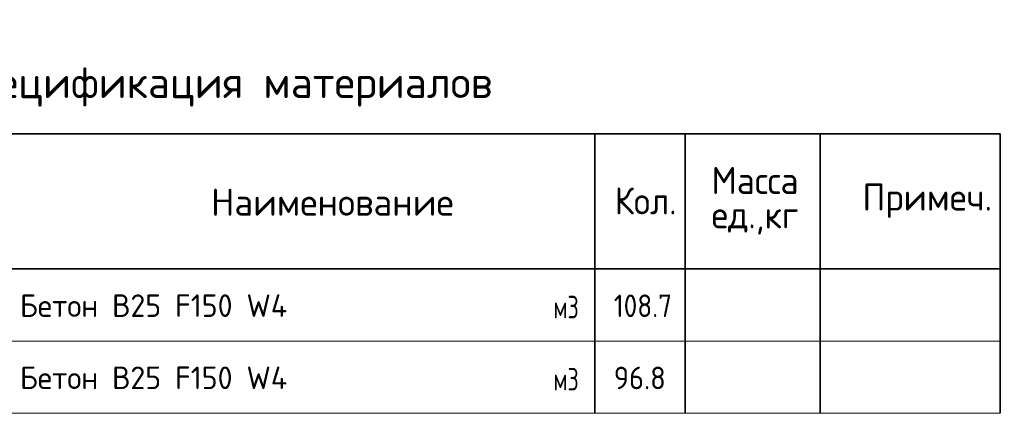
# Model space of a CAD drawing. Header units: metres. Extents: x -38 to 89, y -15 to 19.
# Tile 120 of 120: x 77.64 to 88.57, y 12.88 to 17.24. Entities that reach past the tile are written whole.
import ezdxf

# ---------------------------------------------------------------- set-up
doc = ezdxf.new("R2010")
doc.units = ezdxf.units.M
doc.styles.add('ISOCPEUR', font='txt')

msp = doc.modelspace()

# ---------------------------------------------------------------- linework, layer by layer
at = {"color": 7, "linetype": 'Continuous', "lineweight": 35, "transparency": 33554687}
for p, q in [((70.0231, 15.9779), (88.5231, 15.9779)), ((84.0231, 15.9779), (84.0231, 14.4779)), ((85.0231, 15.9779), (85.0231, 14.4779)), ((86.5231, 15.9779), (86.5231, 14.4779)), ((88.5231, 15.9779), (88.5231, 14.4779)), ((88.5231, 14.4779), (70.0231, 14.4779)), ((84.0231, 14.4779), (84.0231, 13.6779)), ((85.0231, 14.4779), (85.0231, 13.6779)), ((86.5231, 14.4779), (86.5231, 13.6779)), ((88.5231, 14.4779), (88.5231, 14.4779)), ((88.5231, 14.4779), (88.5231, 13.6779)), ((84.0231, 13.6779), (84.0231, 12.8779)), ((85.0231, 13.6779), (85.0231, 12.8779)), ((86.5231, 13.6779), (86.5231, 12.8779)), ((88.5231, 13.6779), (88.5231, 12.8779))]:
    msp.add_line(p, q, dxfattribs=at)
at = {"color": 7, "linetype": 'Continuous', "lineweight": 13, "transparency": 33554687}
for p, q in [((70.0231, 13.6779), (88.5231, 13.6779)), ((70.0231, 12.8779), (88.5231, 12.8779))]:
    msp.add_line(p, q, dxfattribs=at)

# ---------------------------------------------------------------- texts
at = {"color": 7, "linetype": 'Continuous', "lineweight": 35, "transparency": 33554687, "attachment_point": 7, "style": 'ISOCPEUR'}
for s, insert, char_height, width in [('\\W0.99;Спецификация материалов', (76.8931, 16.2779), 0.35, 6.11929), ('\\W0.95;Масса', (85.3168, 15.3092), 0.3, 1.252119), ('\\W0.98;Наименование', (79.7597, 15.0679), 0.3, 2.784787), ('\\W0.93;Кол.', (84.2419, 15.0824), 0.3, 0.888229), ('\\W0.96;Примеч.', (86.9921, 15.0435), 0.3, 1.552773), ('\\W0.94;ед.,кг', (85.3168, 14.8592), 0.3, 1.1758)]:
    msp.add_mtext(s, dxfattribs=dict(at, insert=insert, char_height=char_height, width=width))
at = {"color": 7, "linetype": 'Continuous', "lineweight": 13, "transparency": 33554687, "char_height": 0.25, "attachment_point": 7, "style": 'ISOCPEUR'}
for s, insert, width in [('\\W0.97;Бетон В25 F150 W4', (77.6386, 13.9463), 3.19452), ('\\W0.71;м3', (83.5615, 13.9305), 0.387995), ('\\W0.88;108.7', (84.2319, 13.9447), 0.834261), ('\\W0.97;Бетон В25 F150 W4', (77.6386, 13.1463), 3.19452), ('\\W0.71;м3', (83.5615, 13.1305), 0.387995), ('\\W0.92;96.8', (84.2319, 13.1447), 0.714776)]:
    msp.add_mtext(s, dxfattribs=dict(at, insert=insert, width=width))

doc.saveas('drawing.dxf')
